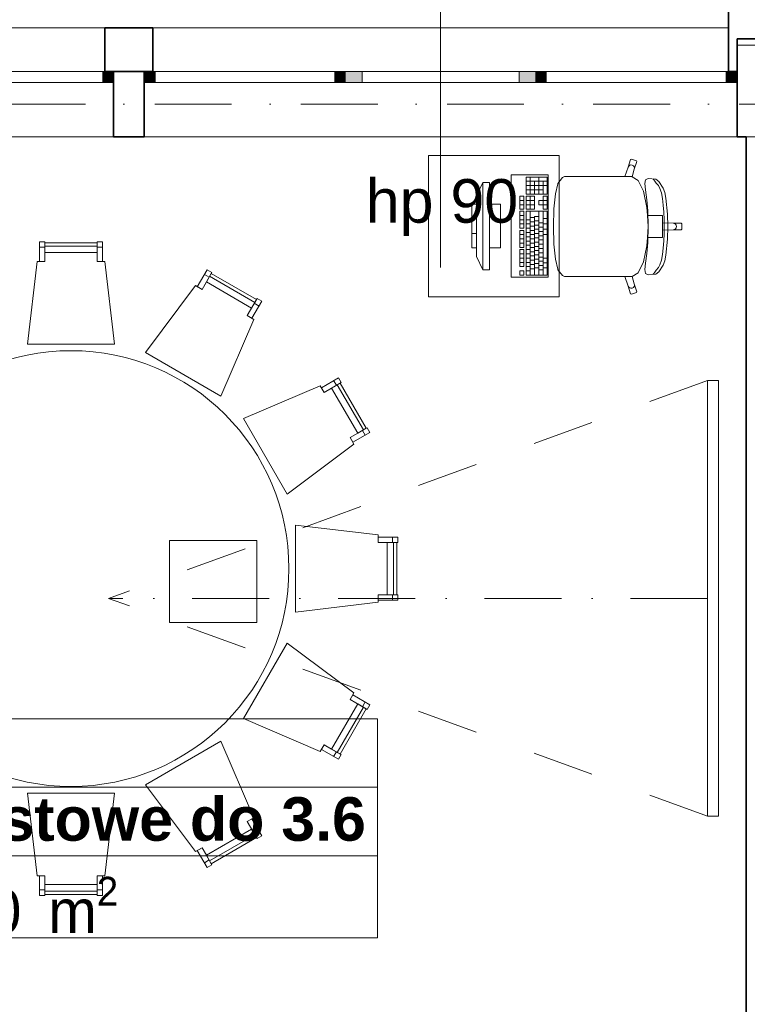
# Model space of a CAD drawing. Header units: millimetres. Extents: x -34676 to 172266, y 39940 to 476087.
# Tile 220 of 256: x 31350 to 34687, y 391760 to 396278. Entities that reach past the tile are written whole.
import ezdxf

# ---------------------------------------------------------------- set-up
doc = ezdxf.new("R2010")
doc.units = ezdxf.units.MM
doc.header["$MEASUREMENT"] = 0
doc.linetypes.add('Kropki i Kreski', pattern=[6.702778, 3.527778, -1.763889, 0, -1.411111])
doc.linetypes.add('Przerywana', pattern=[5.644444, 2.822222, -2.822222])
for name, color, linetype in [('#podkład', 252, 'Continuous'), ('- A - ocieplenie', 7, 'Continuous'), ('- strefy pomieszczeń', 7, 'Continuous'), ('2D - Rysunki i Obrazki', 7, 'Continuous'), ('Konstrukcja - Siatka mod', 7, 'Continuous'), ('Konstrukcja - Stropy', 7, 'Continuous'), ('Konstrukcja - Ściany nośne wew..P', 7, 'Continuous'), ('Konstrukcja - Ściany zewnętrzne', 7, 'Continuous'), ('Okna Archicada', 7, 'Continuous'), ('Wnętrze - Umeblowanie', 7, 'Continuous'), ('Znaczniki okien Archicada', 7, 'Continuous')]:
    doc.layers.add(name, color=color, linetype=linetype)
doc.styles.add('STYL_AUTOMATYCZNY_1', font='arial.ttf')
doc.styles.add('STYL_AUTOMATYCZNY_2', font='arial.ttf')
doc.styles.add('STYL_AUTOMATYCZNY_6', font='txt')

# ---------------------------------------------------------------- blocks, each defined once
blk = doc.blocks.new('uyd')
at = {"layer": 'Okna Archicada', "linetype": 'Continuous', "lineweight": 13}
for points in [[(31387.6, 186040.5), (31387.6, 186090.5), (31337.6, 186090.5), (31337.6, 186040.5)], [(31527.6, 186090.5), (31527.6, 186040.5), (31577.6, 186040.5), (31577.6, 186090.5)], [(32452.6, 186040.5), (32452.6, 186090.5), (32402.6, 186090.5), (32402.6, 186040.5)], [(32452.6, 186090.5), (32452.6, 186040.5), (32527.6, 186040.5), (32527.6, 186090.5)], [(33322.6, 186040.5), (33322.6, 186090.5), (33247.6, 186090.5), (33247.6, 186040.5)], [(33322.6, 186090.5), (33322.6, 186040.5), (33372.6, 186040.5), (33372.6, 186090.5)], [(34247.6, 186040.5), (34247.6, 186090.5), (34197.6, 186090.5), (34197.6, 186040.5)]]:
    blk.add_hatch(color=252, dxfattribs=at).paths.add_polyline_path(points)
at = {"layer": '- A - ocieplenie', "color": 252, "linetype": 'Continuous', "lineweight": 35, "ltscale": 100}
for p, q in [((31347.6, 186290.5), (31347.6, 186240.5)), ((31567.6, 186290.5), (31567.6, 186240.5)), ((34207.6, 186290.5), (34207.6, 186240.5)), ((31347.6, 186240.5), (31347.6, 186090.5)), ((31567.6, 186240.5), (31567.6, 186090.5)), ((34207.6, 186240.5), (34207.6, 186090.5))]:
    blk.add_line(p, q, dxfattribs=at)
at = {"layer": '- A - ocieplenie', "color": 252, "linetype": 'Continuous', "lineweight": 35, "ltscale": 100, "flags": 128}
for points in [[(34207.6, 186440.5), (34207.6, 186290.5)], [(31567.6, 186290.5), (31347.6, 186290.5)], [(34247.6, 186090.5), (34247.6, 186240.5)], [(34247.6, 186240.5), (34647.6, 186240.5)], [(31347.6, 186090.5), (31567.6, 186090.5)], [(34207.6, 186090.5), (34247.6, 186090.5)]]:
    blk.add_lwpolyline(points, dxfattribs=at)
at = {"layer": '- strefy pomieszczeń', "color": 252, "linetype": 'Continuous', "lineweight": 13, "ltscale": 100}
for p, q in [((29868.2, 183119.9), (32598.3, 183119.9)), ((32598.3, 183119.9), (32598.3, 182805.6)), ((32598.3, 182805.6), (29868.2, 182805.6)), ((29868.2, 182805.6), (32598.3, 182805.6)), ((32598.3, 182805.6), (32598.3, 182491.3)), ((32598.3, 182491.3), (29868.2, 182491.3)), ((29868.2, 182491.3), (32598.3, 182491.3)), ((32598.3, 182491.3), (32598.3, 182114.8)), ((32598.3, 182114.8), (29868.2, 182114.8))]:
    blk.add_line(p, q, dxfattribs=at)
at = {"layer": '2D - Rysunki i Obrazki', "color": 252, "linetype": 'Continuous', "lineweight": 13, "ltscale": 100}
for p, q in [((32044.7, 183937.8), (31644.7, 183937.8)), ((31644.7, 183937.8), (31644.7, 183561.3)), ((32044.7, 183561.3), (32044.7, 183937.8)), ((31644.7, 183561.3), (32044.7, 183561.3))]:
    blk.add_line(p, q, dxfattribs=at)
at = {"layer": 'Konstrukcja - Siatka mod', "color": 252, "linetype": 'Kropki i Kreski', "lineweight": 13, "ltscale": 100}
blk.add_line((20180, 185940.5), (49624.6, 185940.5), dxfattribs=at)
at = {"layer": 'Konstrukcja - Stropy', "color": 252, "linetype": 'Continuous', "lineweight": 13, "ltscale": 100}
blk.add_line((49667.6, 185790.5), (22627.6, 185790.5), dxfattribs=at)
at = {"layer": 'Konstrukcja - Ściany nośne wew..P', "color": 252, "linetype": 'Continuous', "lineweight": 35, "ltscale": 100, "flags": 128}
for points in [[(34289.3, 185790.5), (34289.3, 182856.5)], [(34289.3, 182856.5), (34289.3, 180840.5)]]:
    blk.add_lwpolyline(points, dxfattribs=at)
at = {"layer": 'Konstrukcja - Ściany zewnętrzne', "color": 252, "linetype": 'Continuous', "lineweight": 35, "ltscale": 100}
for p, q in [((31387.6, 186090.5), (31387.6, 186040.5)), ((31527.6, 186090.5), (31527.6, 186040.5)), ((34247.6, 186090.5), (34247.6, 186040.5)), ((31387.6, 186040.5), (31387.6, 185790.5)), ((31527.6, 186040.5), (31527.6, 185790.5)), ((34247.6, 186040.5), (34247.6, 185790.5))]:
    blk.add_line(p, q, dxfattribs=at)
at = {"layer": 'Konstrukcja - Ściany zewnętrzne', "color": 252, "linetype": 'Continuous', "lineweight": 13, "ltscale": 100, "flags": 128}
blk.add_lwpolyline([(34647.6, 186090.5), (34647.6, 186210.5), (34247.6, 186210.5), (34247.6, 186090.5)], dxfattribs=at)
at = {"layer": 'Konstrukcja - Ściany zewnętrzne', "color": 252, "linetype": 'Continuous', "lineweight": 35, "ltscale": 100, "flags": 128}
for points in [[(31527.6, 186090.5), (31387.6, 186090.5)], [(31387.6, 185790.5), (31527.6, 185790.5)], [(34247.6, 185790.5), (34289.3, 185790.5)]]:
    blk.add_lwpolyline(points, dxfattribs=at)
at = {"layer": 'Okna Archicada', "color": 252, "linetype": 'Continuous', "lineweight": 13, "ltscale": 100}
for p, q in [((28707.6, 186290.5), (31347.6, 186290.5)), ((31567.6, 186290.5), (34207.6, 186290.5)), ((31387.6, 186090.5), (28667.6, 186090.5)), ((28707.6, 186090.5), (31347.6, 186090.5)), ((30512.6, 186090.5), (31337.6, 186090.5)), ((31337.6, 186040.5), (31337.6, 186090.5)), ((31337.6, 186090.5), (31387.6, 186090.5)), ((34247.6, 186090.5), (31527.6, 186090.5)), ((31527.6, 186090.5), (31577.6, 186090.5)), ((31567.6, 186090.5), (34207.6, 186090.5)), ((31577.6, 186090.5), (31577.6, 186040.5)), ((31577.6, 186090.5), (32402.6, 186090.5)), ((32402.6, 186040.5), (32402.6, 186090.5)), ((32402.6, 186090.5), (32452.6, 186090.5)), ((32452.6, 186090.5), (32527.6, 186090.5)), ((32527.6, 186090.5), (32527.6, 186040.5)), ((32527.6, 186090.5), (33247.6, 186090.5)), ((33247.6, 186040.5), (33247.6, 186090.5)), ((33247.6, 186090.5), (33322.6, 186090.5)), ((33322.6, 186090.5), (33372.6, 186090.5)), ((33372.6, 186090.5), (33372.6, 186040.5)), ((33372.6, 186090.5), (34197.6, 186090.5)), ((34197.6, 186040.5), (34197.6, 186090.5)), ((34197.6, 186090.5), (34247.6, 186090.5)), ((31337.6, 186040.5), (30512.6, 186040.5)), ((31387.6, 186040.5), (31337.6, 186040.5)), ((31577.6, 186040.5), (31527.6, 186040.5)), ((32402.6, 186040.5), (31577.6, 186040.5)), ((32452.6, 186040.5), (32402.6, 186040.5)), ((32527.6, 186040.5), (32452.6, 186040.5)), ((33247.6, 186040.5), (32527.6, 186040.5)), ((33322.6, 186040.5), (33247.6, 186040.5)), ((33372.6, 186040.5), (33322.6, 186040.5)), ((34197.6, 186040.5), (33372.6, 186040.5)), ((34247.6, 186040.5), (34197.6, 186040.5)), ((31387.6, 185790.5), (28667.6, 185790.5)), ((34247.6, 185790.5), (31527.6, 185790.5))]:
    blk.add_line(p, q, dxfattribs=at)
at = {"layer": 'Okna Archicada', "color": 252, "linetype": 'Continuous', "lineweight": 35, "ltscale": 100}
for p, q in [((31347.6, 186290.5), (31347.6, 186240.5)), ((31567.6, 186290.5), (31567.6, 186240.5)), ((34207.6, 186290.5), (34207.6, 186240.5)), ((31347.6, 186240.5), (31347.6, 186090.5)), ((31567.6, 186240.5), (31567.6, 186090.5)), ((34207.6, 186240.5), (34207.6, 186090.5)), ((31387.6, 186090.5), (31387.6, 186040.5)), ((31387.6, 186090.5), (31387.6, 186040.5)), ((31527.6, 186090.5), (31527.6, 186040.5)), ((31527.6, 186090.5), (31527.6, 186040.5)), ((34247.6, 186090.5), (34247.6, 186040.5)), ((34247.6, 186090.5), (34247.6, 186040.5)), ((31387.6, 186040.5), (31387.6, 185790.5)), ((31527.6, 186040.5), (31527.6, 185790.5)), ((34247.6, 186040.5), (34247.6, 185790.5))]:
    blk.add_line(p, q, dxfattribs=at)
at = {"layer": 'Wnętrze - Umeblowanie', "color": 252, "linetype": 'Continuous', "lineweight": 13, "ltscale": 100}
for p, q in [((33747.8, 185651.1), (33759.2, 185686.5)), ((33759.2, 185686.5), (33763, 185688.5)), ((33763, 185688.5), (33785.8, 185681)), ((33785.8, 185681), (33787.7, 185677.2)), ((33732.1, 185607.7), (33747.8, 185651.1)), ((33747.8, 185651.1), (33750.7, 185656.3)), ((33750.7, 185656.3), (33755.3, 185659.9)), ((33755.3, 185659.9), (33760.9, 185661.5)), ((33760.9, 185661.5), (33766.7, 185660.8)), ((33776.3, 185641.8), (33766.6, 185607.6)), ((33766.7, 185660.8), (33771.8, 185657.9)), ((33771.8, 185657.9), (33775.4, 185653.3)), ((33775.4, 185653.3), (33777, 185647.6)), ((33787.7, 185677.2), (33776.3, 185641.8)), ((33777, 185647.6), (33776.3, 185641.8)), ((33376.8, 185605.9), (33279.9, 185605.9)), ((33279.9, 185605.9), (33279.9, 185527.5)), ((33299.3, 185527.5), (33299.3, 185605.9)), ((33338.1, 185527.5), (33338.1, 185605.9)), ((33376.8, 185527.5), (33376.8, 185605.9)), ((33426.2, 185576.4), (33447.3, 185603.2)), ((33447.3, 185603.2), (33455.9, 185607.7)), ((33455.9, 185607.7), (33487, 185607.7)), ((33487, 185607.7), (33523, 185607.7)), ((33523, 185607.7), (33732.1, 185607.7)), ((33766.4, 185607.7), (33732.1, 185607.7)), ((33766.4, 185607.7), (33766.6, 185607.6)), ((33766.6, 185607.6), (33794.4, 185590.3)), ((33794.4, 185590.3), (33818.2, 185540.6)), ((33824.9, 185575.9), (33828, 185593.2)), ((33828, 185593.2), (33839.5, 185599.9)), ((33839.5, 185599.9), (33875.6, 185596.6)), ((33865.1, 185593.5), (33862.5, 185597.2)), ((33870.2, 185587.2), (33865.1, 185593.5)), ((33875.6, 185596.6), (33888.8, 185586)), ((33081.7, 185580.7), (33051.7, 185520.7)), ((33111.7, 185580.7), (33081.7, 185580.7)), ((33081.7, 185580.7), (33081.7, 185180.7)), ((33111.7, 185180.7), (33111.7, 185580.7)), ((33376.8, 185586.3), (33279.9, 185586.3)), ((33376.8, 185566.7), (33279.9, 185566.7)), ((33357.5, 185547.1), (33279.9, 185547.1)), ((33318.7, 185527.5), (33318.7, 185586.3)), ((33357.5, 185527.5), (33357.5, 185586.3)), ((33414.6, 185528.3), (33425.3, 185574.3)), ((33425.3, 185574.3), (33426.2, 185576.4)), ((33827.5, 185547), (33824.9, 185575.9)), ((33833.4, 185501.7), (33827.5, 185547)), ((33876.4, 185578.2), (33870.2, 185587.2)), ((33886.5, 185566.5), (33876.4, 185578.2)), ((33894.1, 185553.3), (33886.5, 185566.5)), ((33888.8, 185586), (33908.9, 185555)), ((33900.4, 185532.9), (33894.1, 185553.3)), ((33908.9, 185555), (33916.1, 185535.1)), ((33051.7, 185240.7), (33051.7, 185520.7)), ((33270.2, 185517.7), (33250.8, 185517.7)), ((33250.8, 185517.7), (33250.8, 185459)), ((33270.2, 185498.2), (33250.8, 185498.2)), ((33270.2, 185459), (33270.2, 185517.7)), ((33279.9, 185527.5), (33376.8, 185527.5)), ((33318.7, 185517.7), (33279.9, 185517.7)), ((33279.9, 185517.7), (33279.9, 185459)), ((33318.7, 185498.2), (33279.9, 185498.2)), ((33299.3, 185459), (33299.3, 185517.7)), ((33318.7, 185459), (33318.7, 185517.7)), ((33357.5, 185498.2), (33338.1, 185498.2)), ((33338.1, 185498.2), (33338.1, 185478.6)), ((33376.8, 185517.7), (33357.5, 185517.7)), ((33357.5, 185517.7), (33357.5, 185498.2)), ((33376.8, 185498.2), (33357.5, 185498.2)), ((33357.5, 185478.6), (33357.5, 185498.2)), ((33376.8, 185459), (33376.8, 185517.7)), ((33407.4, 185459.6), (33414.6, 185528.3)), ((33818.2, 185540.6), (33834.1, 185466.2)), ((33838, 185450.8), (33833.4, 185501.7)), ((33905.3, 185507), (33900.4, 185532.9)), ((33909, 185477), (33905.3, 185507)), ((33916.1, 185535.1), (33920.9, 185509.2)), ((33920.9, 185509.2), (33927.9, 185436)), ((33051.7, 185480.7), (33031.7, 185480.7)), ((33031.7, 185480.7), (33031.7, 185280.7)), ((33051.7, 185280.7), (33051.7, 185480.7)), ((33161.7, 185480.7), (33111.7, 185480.7)), ((33111.7, 185480.7), (33111.7, 185280.7)), ((33161.7, 185280.7), (33161.7, 185480.7)), ((33270.2, 185478.6), (33250.8, 185478.6)), ((33250.8, 185459), (33270.2, 185459)), ((33318.7, 185478.6), (33279.9, 185478.6)), ((33279.9, 185459), (33318.7, 185459)), ((33338.1, 185478.6), (33357.5, 185478.6)), ((33357.5, 185478.6), (33357.5, 185459)), ((33376.8, 185478.6), (33357.5, 185478.6)), ((33357.5, 185459), (33376.8, 185459)), ((33404.9, 185378.5), (33407.3, 185458.5)), ((33407.3, 185458.5), (33407.4, 185459.6)), ((33834.1, 185466.2), (33836.5, 185428.8)), ((33911.6, 185444.6), (33909, 185477)), ((33051.7, 185414), (33031.7, 185414)), ((33270.2, 185449.2), (33250.8, 185449.2)), ((33250.8, 185449.2), (33250.8, 185370.9)), ((33270.2, 185429.6), (33250.8, 185429.6)), ((33270.2, 185410), (33250.8, 185410)), ((33270.2, 185370.9), (33270.2, 185449.2)), ((33376.8, 185449.2), (33279.9, 185449.2)), ((33279.9, 185449.2), (33279.9, 185155.5)), ((33299.3, 185410), (33279.9, 185410)), ((33299.3, 185155.5), (33299.3, 185449.2)), ((33318.7, 185419.8), (33299.3, 185419.8)), ((33318.7, 185155.5), (33318.7, 185424.7)), ((33338.1, 185424.7), (33318.7, 185424.7)), ((33338.1, 185155.5), (33338.1, 185449.2)), ((33357.5, 185155.5), (33357.5, 185449.2)), ((33376.8, 185414.9), (33357.5, 185414.9)), ((33376.8, 185155.5), (33376.8, 185449.2)), ((33836.5, 185428.8), (33839.7, 185378.5)), ((33836.5, 185428.8), (33875.2, 185428.8)), ((33840.4, 185378.5), (33838, 185450.8)), ((33875.2, 185428.8), (33905.1, 185428.8)), ((33905.1, 185428.8), (33905.1, 185395.4)), ((33913, 185411.2), (33911.6, 185444.6)), ((33913.5, 185378.5), (33913, 185411.2)), ((33927.9, 185436), (33930.1, 185378.5)), ((33270.2, 185390.5), (33250.8, 185390.5)), ((33250.8, 185370.9), (33270.2, 185370.9)), ((33299.3, 185390.5), (33279.9, 185390.5)), ((33299.3, 185370.9), (33279.9, 185370.9)), ((33318.7, 185400.2), (33299.3, 185400.2)), ((33318.7, 185380.7), (33299.3, 185380.7)), ((33338.1, 185405.1), (33318.7, 185405.1)), ((33338.1, 185385.6), (33318.7, 185385.6)), ((33338.1, 185366), (33318.7, 185366)), ((33357.5, 185395.4), (33338.1, 185395.4)), ((33357.5, 185375.8), (33338.1, 185375.8)), ((33376.8, 185390.5), (33357.5, 185390.5)), ((33376.8, 185366), (33357.5, 185366)), ((33404.9, 185378.5), (33407.3, 185298.4)), ((33836.5, 185328.2), (33839.7, 185378.5)), ((33840.4, 185378.5), (33838, 185306.2)), ((33905.1, 185395.4), (33905.1, 185378.5)), ((33905.1, 185395.4), (33955, 185393.6)), ((33905.1, 185361.6), (33905.1, 185378.5)), ((33905.1, 185361.6), (33955, 185363.4)), ((33913.5, 185378.5), (33913, 185345.8)), ((33927.9, 185321), (33930.1, 185378.5)), ((33955, 185393.6), (33960.7, 185392.4)), ((33955, 185393.6), (33991.9, 185393.6)), ((33955, 185363.4), (33960.7, 185364.5)), ((33955, 185363.4), (33991.9, 185363.4)), ((33960.7, 185392.4), (33965.6, 185389.2)), ((33960.7, 185364.5), (33965.6, 185367.8)), ((33965.6, 185389.2), (33968.8, 185384.3)), ((33965.6, 185367.8), (33968.8, 185372.7)), ((33968.8, 185384.3), (33969.9, 185378.5)), ((33968.8, 185372.7), (33969.9, 185378.5)), ((33991.9, 185393.6), (33994.9, 185390.6)), ((33991.9, 185363.4), (33994.9, 185366.4)), ((33994.9, 185390.6), (33994.9, 185378.5)), ((33994.9, 185366.4), (33994.9, 185378.5)), ((33051.7, 185347.3), (33031.7, 185347.3)), ((33270.2, 185361.1), (33250.8, 185361.1)), ((33250.8, 185361.1), (33250.8, 185282.7)), ((33270.2, 185341.5), (33250.8, 185341.5)), ((33270.2, 185321.9), (33250.8, 185321.9)), ((33270.2, 185282.7), (33270.2, 185361.1)), ((33299.3, 185351.3), (33279.9, 185351.3)), ((33299.3, 185331.7), (33279.9, 185331.7)), ((33318.7, 185361.1), (33299.3, 185361.1)), ((33318.7, 185341.5), (33299.3, 185341.5)), ((33318.7, 185321.9), (33299.3, 185321.9)), ((33338.1, 185346.4), (33318.7, 185346.4)), ((33338.1, 185326.8), (33318.7, 185326.8)), ((33357.5, 185356.2), (33338.1, 185356.2)), ((33357.5, 185336.6), (33338.1, 185336.6)), ((33376.8, 185341.5), (33357.5, 185341.5)), ((33834.1, 185290.7), (33836.5, 185328.2)), ((33836.5, 185328.2), (33875.2, 185328.2)), ((33875.2, 185328.2), (33905.1, 185328.2)), ((33905.1, 185328.2), (33905.1, 185361.6)), ((33913, 185345.8), (33911.6, 185312.4)), ((33920.9, 185247.8), (33927.9, 185321)), ((31047.2, 185283.9), (31072.2, 185283.9)), ((31311.6, 185288.9), (31072.2, 185288.9)), ((31336.6, 185283.9), (31311.6, 185283.9)), ((33031.7, 185280.7), (33051.7, 185280.7)), ((33111.7, 185280.7), (33161.7, 185280.7)), ((33270.2, 185302.3), (33250.8, 185302.3)), ((33250.8, 185282.7), (33270.2, 185282.7)), ((33270.2, 185273), (33250.8, 185273)), ((33250.8, 185273), (33250.8, 185194.6)), ((33270.2, 185194.6), (33270.2, 185273)), ((33299.3, 185312.1), (33279.9, 185312.1)), ((33299.3, 185292.5), (33279.9, 185292.5)), ((33299.3, 185273), (33279.9, 185273)), ((33318.7, 185302.3), (33299.3, 185302.3)), ((33318.7, 185282.7), (33299.3, 185282.7)), ((33338.1, 185307.2), (33318.7, 185307.2)), ((33338.1, 185287.6), (33318.7, 185287.6)), ((33357.5, 185317), (33338.1, 185317)), ((33357.5, 185297.4), (33338.1, 185297.4)), ((33357.5, 185277.9), (33338.1, 185277.9)), ((33407.3, 185298.4), (33407.4, 185297.4)), ((33407.4, 185297.4), (33414.6, 185228.6)), ((33818.2, 185216.4), (33834.1, 185290.7)), ((33838, 185306.2), (33833.4, 185255.2)), ((33909, 185279.9), (33905.3, 185250)), ((33911.6, 185312.4), (33909, 185279.9)), ((33081.7, 185180.7), (33051.7, 185240.7)), ((33270.2, 185253.4), (33250.8, 185253.4)), ((33270.2, 185233.8), (33250.8, 185233.8)), ((33299.3, 185253.4), (33279.9, 185253.4)), ((33299.3, 185233.8), (33279.9, 185233.8)), ((33318.7, 185263.2), (33299.3, 185263.2)), ((33318.7, 185243.6), (33299.3, 185243.6)), ((33338.1, 185268.1), (33318.7, 185268.1)), ((33338.1, 185248.5), (33318.7, 185248.5)), ((33338.1, 185228.9), (33318.7, 185228.9)), ((33357.5, 185258.3), (33338.1, 185258.3)), ((33357.5, 185238.7), (33338.1, 185238.7)), ((33376.8, 185233.8), (33357.5, 185233.8)), ((33414.6, 185228.6), (33425.3, 185182.7)), ((33833.4, 185255.2), (33827.5, 185209.9)), ((33905.3, 185250), (33900.4, 185224)), ((33916.1, 185221.9), (33920.9, 185247.8)), ((33270.2, 185214.2), (33250.8, 185214.2)), ((33250.8, 185194.6), (33270.2, 185194.6)), ((33299.3, 185214.2), (33279.9, 185214.2)), ((33299.3, 185194.6), (33279.9, 185194.6)), ((33318.7, 185224), (33299.3, 185224)), ((33318.7, 185204.4), (33299.3, 185204.4)), ((33318.7, 185184.8), (33299.3, 185184.8)), ((33338.1, 185209.3), (33318.7, 185209.3)), ((33338.1, 185189.7), (33318.7, 185189.7)), ((33357.5, 185219.1), (33338.1, 185219.1)), ((33357.5, 185199.5), (33338.1, 185199.5)), ((33376.8, 185211.8), (33357.5, 185211.8)), ((33376.8, 185189.7), (33357.5, 185189.7)), ((33425.3, 185182.7), (33426.2, 185180.6)), ((33794.4, 185166.7), (33818.2, 185216.4)), ((33827.5, 185209.9), (33824.9, 185181)), ((33886.5, 185190.5), (33876.4, 185178.8)), ((33894.1, 185203.7), (33886.5, 185190.5)), ((33888.8, 185170.9), (33908.9, 185201.9)), ((33900.4, 185224), (33894.1, 185203.7)), ((33908.9, 185201.9), (33916.1, 185221.9)), ((31804.1, 185158.7), (31825.8, 185146.2)), ((32035.6, 185030.8), (31828.3, 185150.5)), ((33081.7, 185180.7), (33111.7, 185180.7)), ((33270.2, 185175), (33250.8, 185175)), ((33250.8, 185175), (33250.8, 185155.5)), ((33250.8, 185155.5), (33270.2, 185155.5)), ((33270.2, 185155.5), (33270.2, 185175)), ((33299.3, 185175), (33279.9, 185175)), ((33279.9, 185155.5), (33376.8, 185155.5)), ((33357.5, 185179.9), (33338.1, 185179.9)), ((33426.2, 185180.6), (33447.3, 185153.7)), ((33447.3, 185153.7), (33455.9, 185149.2)), ((33455.9, 185149.2), (33487, 185149.2)), ((33487, 185149.2), (33523, 185149.2)), ((33523, 185149.2), (33732.1, 185149.2)), ((33766.4, 185149.2), (33732.1, 185149.2)), ((33732.1, 185149.2), (33747.8, 185105.8)), ((33766.4, 185149.2), (33766.6, 185149.3)), ((33766.6, 185149.3), (33794.4, 185166.7)), ((33776.3, 185115.2), (33766.6, 185149.3)), ((33824.9, 185181), (33828, 185163.8)), ((33828, 185163.8), (33839.5, 185157.1)), ((33839.5, 185157.1), (33875.6, 185160.4)), ((33865.1, 185163.5), (33862.5, 185159.7)), ((33870.2, 185169.7), (33865.1, 185163.5)), ((33876.4, 185178.8), (33870.2, 185169.7)), ((33875.6, 185160.4), (33888.8, 185170.9)), ((33747.8, 185105.8), (33750.7, 185100.7)), ((33747.8, 185105.8), (33759.2, 185070.4)), ((33750.7, 185100.7), (33755.3, 185097)), ((33755.3, 185097), (33760.9, 185095.4)), ((33760.9, 185095.4), (33766.7, 185096.1)), ((33766.7, 185096.1), (33771.8, 185099)), ((33771.8, 185099), (33775.4, 185103.6)), ((33775.4, 185103.6), (33777, 185109.3)), ((33777, 185109.3), (33776.3, 185115.2)), ((33787.7, 185079.7), (33776.3, 185115.2)), ((33759.2, 185070.4), (33763, 185068.5)), ((33763, 185068.5), (33785.8, 185075.9)), ((33785.8, 185075.9), (33787.7, 185079.7)), ((32054.7, 185014), (32033.1, 185026.5)), ((32397, 184671.7), (32409.5, 184650.1)), ((32533.5, 184445.3), (32413.8, 184652.6)), ((32541.7, 184421.1), (32529.2, 184442.8)), ((32666.9, 183953.6), (32666.9, 183928.6)), ((32671.9, 183689.2), (32671.9, 183928.6)), ((32666.9, 183664.2), (32666.9, 183689.2)), ((32541.7, 183196.7), (32529.2, 183175.1)), ((32413.8, 182965.3), (32533.5, 183172.6)), ((32397, 182946.1), (32409.5, 182967.8)), ((31828.3, 182467.4), (32035.6, 182587.1)), ((32054.7, 182603.9), (32033.1, 182591.4)), ((31804.1, 182459.2), (31825.8, 182471.7)), ((31047.2, 182333.9), (31072.2, 182333.9)), ((31072.2, 182328.9), (31311.6, 182328.9)), ((31336.6, 182333.9), (31311.6, 182333.9))]:
    blk.add_line(p, q, dxfattribs=at)
at = {"layer": 'Wnętrze - Umeblowanie', "color": 252, "linetype": 'Przerywana', "lineweight": 13, "ltscale": 100}
for p in [(34112.3, 184672.3), (34112.3, 182672.3)]:
    blk.add_line(p, (31364.8, 183672.3), dxfattribs=at)
at = {"layer": 'Wnętrze - Umeblowanie', "color": 252, "linetype": 'Kropki i Kreski', "lineweight": 13, "ltscale": 100}
blk.add_line((34112, 183672.3), (31364.8, 183672.3), dxfattribs=at)
at = {"layer": 'Wnętrze - Umeblowanie', "color": 252, "linetype": 'Continuous', "lineweight": 13, "ltscale": 100, "flags": 128}
for points in [[(32831.7, 185055.9), (32831.7, 185705.5), (33431.7, 185705.5), (33431.7, 185055.9)], [(33211.7, 185145.7), (33381.7, 185145.7), (33381.7, 185615.7), (33211.7, 185615.7)], [(31047.2, 185218.9), (31072.2, 185218.9), (31072.2, 185308.9), (31047.2, 185308.9)], [(31311.6, 185258.9), (31072.2, 185258.9), (31072.2, 185303.9), (31311.6, 185303.9)], [(31336.6, 185218.9), (31311.6, 185218.9), (31311.6, 185308.9), (31336.6, 185308.9)], [(31391.9, 184838.9), (30991.9, 184838.9), (31037.2, 185218.9), (31072.2, 185218.9), (31072.2, 185258.9), (31311.6, 185258.9), (31311.6, 185218.9), (31346.7, 185218.9)], [(31771.6, 185102.4), (31793.3, 185089.9), (31838.3, 185167.8), (31816.6, 185180.3)], [(32020.6, 185004.8), (31813.3, 185124.5), (31835.8, 185163.5), (32043.1, 185043.8)], [(31880.1, 184600.9), (31533.7, 184800.9), (31762.9, 185107.4), (31793.3, 185089.9), (31813.3, 185124.5), (32020.6, 185004.8), (32000.6, 184970.2), (32031, 184952.6)], [(32022.2, 184957.7), (32000.6, 184970.2), (32045.6, 185048.1), (32067.2, 185035.6)], [(32183.9, 184150.7), (31983.9, 184497.1), (32335.7, 184648), (32353.2, 184617.6), (32387.8, 184637.6), (32507.5, 184430.3), (32472.9, 184410.3), (32490.4, 184379.9)], [(32340.7, 184639.2), (32353.2, 184617.6), (32431.1, 184662.6), (32418.6, 184684.2)], [(32507.5, 184430.3), (32387.8, 184637.6), (32426.8, 184660.1), (32546.5, 184452.8)], [(34162.3, 182672.3), (34162.3, 184672.3), (34112.3, 184672.3), (34112.3, 182672.3)], [(32485.4, 184388.6), (32472.9, 184410.3), (32550.8, 184455.3), (32563.3, 184433.6)], [(32221.9, 183608.9), (32221.9, 184008.9), (32601.9, 183963.7), (32601.9, 183928.6), (32641.9, 183928.6), (32641.9, 183689.2), (32601.9, 183689.2), (32601.9, 183654.2)], [(32601.9, 183953.6), (32601.9, 183928.6), (32691.9, 183928.6), (32691.9, 183953.6)], [(32641.9, 183689.2), (32641.9, 183928.6), (32686.9, 183928.6), (32686.9, 183689.2)], [(32601.9, 183664.2), (32601.9, 183689.2), (32691.9, 183689.2), (32691.9, 183664.2)], [(31983.9, 183120.7), (32183.9, 183467.1), (32490.4, 183238), (32472.9, 183207.6), (32507.5, 183187.6), (32387.8, 182980.3), (32353.2, 183000.3), (32335.7, 182969.9)], [(32485.4, 183229.2), (32472.9, 183207.6), (32550.8, 183162.6), (32563.3, 183184.2)], [(32387.8, 182980.3), (32507.5, 183187.6), (32546.5, 183165.1), (32426.8, 182957.8)], [(31533.7, 182816.9), (31880.1, 183016.9), (32031, 182665.2), (32000.6, 182647.7), (32020.6, 182613), (31813.3, 182493.3), (31793.3, 182528), (31762.9, 182510.5)], [(32340.7, 182978.6), (32353.2, 183000.3), (32431.1, 182955.3), (32418.6, 182933.6)], [(30991.9, 182778.9), (31391.9, 182778.9), (31346.7, 182398.9), (31311.6, 182398.9), (31311.6, 182358.9), (31072.2, 182358.9), (31072.2, 182398.9), (31037.2, 182398.9)], [(32022.2, 182660.2), (32000.6, 182647.7), (32045.6, 182569.7), (32067.2, 182582.2)], [(31813.3, 182493.3), (32020.6, 182613), (32043.1, 182574.1), (31835.8, 182454.4)], [(31771.6, 182515.5), (31793.3, 182528), (31838.3, 182450), (31816.6, 182437.5)], [(31047.2, 182398.9), (31072.2, 182398.9), (31072.2, 182308.9), (31047.2, 182308.9)], [(31336.6, 182398.9), (31311.6, 182398.9), (31311.6, 182308.9), (31336.6, 182308.9)], [(31072.2, 182358.9), (31311.6, 182358.9), (31311.6, 182313.9), (31072.2, 182313.9)]]:
    blk.add_lwpolyline(points, close=True, dxfattribs=at)
blk.add_lwpolyline([(32191.9, 183808.9, -1), (30191.9, 183808.9, -1)], format="xyb", close=True, dxfattribs=at)
at = {"layer": 'Znaczniki okien Archicada', "color": 252, "linetype": 'Continuous', "lineweight": 13, "ltscale": 100}
blk.add_line((32887.6, 187133.3), (32887.6, 185190.5), dxfattribs=at)
at = {"layer": '- strefy pomieszczeń', "color": 252, "linetype": 'Continuous', "lineweight": 13, "char_height": 200, "attachment_point": 1}
for s, insert, style in [('\\A1;{\\pql;\\pt0,100;\\fArial|b1|i0|c238|p0;\\W1.000000;Lab. testowe do 3.6\\fArial|b1|i0|c238|p0;\\W1.000000;\\A1{\\H.66x;\\S^  ;}\\fArial|b1|i0|c238|p0;\\W1.000000;\\fArial|b1|i0|c238|p0;\\W1.000000;\\A1{\\H.66x;\\S^  ;}}', (29968.2, 182759.9), 'STYL_AUTOMATYCZNY_2'), ('\\A1;{\\pql;\\pt0,500;\\fGeneva CE|b0|i0|c0|p0;\\W1.000000;A: 28,10\\fGeneva CE|b0|i0|c0|p0;\\W1.000000;\\A1{\\H.66x;\\S^  ;}\\fGeneva CE|b0|i0|c0|p0;\\W1.000000; m\\fGeneva CE|b0|i0|c0|p0;\\W1.000000;\\A1{\\H.66x;\\S2^  ;}}', (29968.2, 182394.4), 'STYL_AUTOMATYCZNY_6')]:
    blk.add_mtext(s, dxfattribs=dict(at, insert=insert, style=style))
at = {"layer": 'Znaczniki okien Archicada', "color": 252, "linetype": 'Continuous', "lineweight": 15, "insert": (32544.4, 185336), "char_height": 200, "attachment_point": 7, "style": 'STYL_AUTOMATYCZNY_1'}
blk.add_mtext('\\A1;{\\pql;\\pt0;\\fArial|b0|i0|c238|p0;\\W1.000000;hp 90\\fArial|b0|i0|c238|p0;\\W1.000000;\\A1{\\H.66x;\\S^  ;}\\fArial|b0|i0|c238|p0;\\W1.000000;\\fArial|b0|i0|c238|p0;\\W1.000000;}', dxfattribs=at)

msp = doc.modelspace()

# ---------------------------------------------------------------- block references
at = {"layer": '#podkład'}
msp.add_blockref('uyd', (392.7, 209950.3), dxfattribs=at)

# ---------------------------------------------------------------- next in the draw order: hatches: boundary and pattern name
at = {"layer": '- A - ocieplenie', "linetype": 'Continuous', "lineweight": 15}
h = msp.add_hatch(dxfattribs=at)
h.set_pattern_fill('Izolacja_miękka_0002', color=8, style=0, pattern_type=2)
h.set_pattern_definition([(60, (-208051.03, 672090.37), (-129.90381, 75), []), (120, (-208051.03, 672090.37), (129.90381, 75), [])])
h.paths.add_polyline_path([(34217.6, 396212.6), (34207.6, 396262.6), (34207.6, 396212.6)])

doc.saveas('drawing.dxf')
